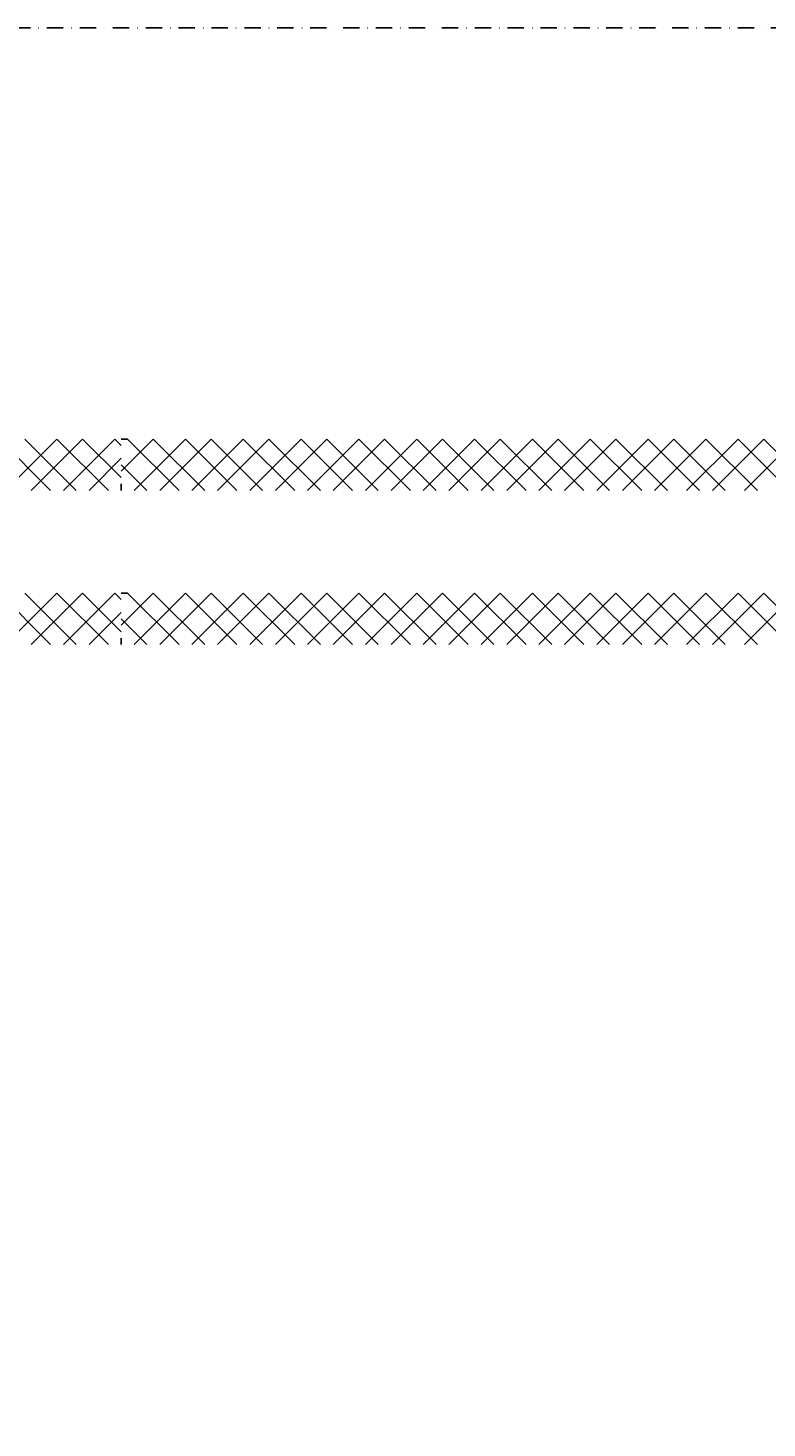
# Model space of a CAD drawing. Header units: millimetres. Extents: x -16263 to 65836, y 12201 to 60971.
# Tile 38 of 66: x 55345 to 55633, y 13546 to 14091. Entities that reach past the tile are written whole.
import ezdxf

# ---------------------------------------------------------------- set-up
doc = ezdxf.new("R2010")
doc.units = ezdxf.units.MM
doc.linetypes.add('DASHDOT', pattern=[25.4, 12.7, -6.35, 0, -6.35])
for name, color, linetype in [('AL$4A---_STEMPEL', 7, 'Continuous'), ('maat', 1, 'Continuous'), ('stramien', 1, 'DASHDOT'), ('vanarris', 253, 'Continuous')]:
    doc.layers.add(name, color=color, linetype=linetype)
doc.styles.get("Standard").update_dxf_attribs({"font": 'arial.ttf'})
doc.dimstyles.new('Annotative', dxfattribs={"dimscale": 0, "dimtxt": 2.5, "dimasz": 2.5, "dimexe": 1.25, "dimexo": 0.625, "dimtad": 1, "dimtxsty": 'Standard', "dimcen": 2.5, "dimadec": 0, "dimazin": 0, "dimtfac": 1, "dimtmove": 0, "dimatfit": 3, "dimfxl": 1, "dimarcsym": 0})

# ---------------------------------------------------------------- blocks, each defined once
blk = doc.blocks.new('vanarris noord')
at = {"layer": 'vanarris', "lineweight": 25}
for p, q in [((38877.5, -5925), (38897.5, -5945)), ((38880, -5945), (38900, -5925)), ((38907.5, -5945), (38887.5, -5925)), ((38910, -5925), (38890, -5945)), ((38900, -5925), (38920, -5945)), ((38902.5, -5945), (38922.5, -5925)), ((38925, -5940), (38910, -5925)), ((38922.5, -5925), (38925, -5927.5)), ((38925, -5937.5), (38937.5, -5925)), ((38927.5, -5925), (38925, -5925)), ((38947.5, -5945), (38927.5, -5925)), ((38950, -5925), (38930, -5945)), ((38937.5, -5925), (38957.5, -5945)), ((38940, -5945), (38960, -5925)), ((38970, -5945), (38950, -5925)), ((38972.5, -5925), (38952.5, -5945)), ((38960, -5925), (38980, -5945)), ((38962.5, -5945), (38982.5, -5925)), ((38992.5, -5945), (38972.5, -5925)), ((38995, -5925), (38975, -5945)), ((38982.5, -5925), (39002.5, -5945)), ((38985, -5945), (39005, -5925)), ((39015, -5945), (38995, -5925)), ((39017.5, -5925), (38997.5, -5945)), ((39005, -5925), (39025, -5945)), ((39007.5, -5945), (39027.5, -5925)), ((39037.5, -5945), (39017.5, -5925)), ((39040, -5925), (39020, -5945)), ((39027.5, -5925), (39047.5, -5945)), ((39030, -5945), (39050, -5925)), ((39060, -5945), (39040, -5925)), ((39062.5, -5925), (39042.5, -5945)), ((39050, -5925), (39070, -5945)), ((39052.5, -5945), (39072.5, -5925)), ((39082.5, -5945), (39062.5, -5925)), ((39085, -5925), (39065, -5945)), ((39072.5, -5925), (39092.5, -5945)), ((39075, -5945), (39095, -5925)), ((39105, -5945), (39085, -5925)), ((39107.5, -5925), (39087.5, -5945)), ((39095, -5925), (39115, -5945)), ((39097.5, -5945), (39117.5, -5925)), ((39127.5, -5945), (39107.5, -5925)), ((39130, -5925), (39110, -5945)), ((39117.5, -5925), (39137.5, -5945)), ((39120, -5945), (39140, -5925)), ((39150, -5945), (39130, -5925)), ((39152.5, -5925), (39132.5, -5945)), ((39140, -5925), (39160, -5945)), ((39145, -5945), (39165, -5925)), ((39172.5, -5945), (39152.5, -5925)), ((39175, -5925), (39155, -5945)), ((39165, -5925), (39185, -5945)), ((39167.5, -5945), (39187.5, -5925)), ((39195, -5945), (39175, -5925)), ((38925, -5932.5), (38912.5, -5945)), ((38925, -5935), (38935, -5945)), ((38925, -5945), (38925, -5942.5)), ((38877.5, -5985), (38897.5, -6005)), ((38880, -6005), (38900, -5985)), ((38907.5, -6005), (38887.5, -5985)), ((38910, -5985), (38890, -6005)), ((38900, -5985), (38920, -6005)), ((38902.5, -6005), (38922.5, -5985)), ((38925, -6000), (38910, -5985)), ((38922.5, -5985), (38925, -5987.5)), ((38925, -5997.5), (38937.5, -5985)), ((38927.5, -5985), (38925, -5985)), ((38947.5, -6005), (38927.5, -5985)), ((38950, -5985), (38930, -6005)), ((38937.5, -5985), (38957.5, -6005)), ((38940, -6005), (38960, -5985)), ((38970, -6005), (38950, -5985)), ((38972.5, -5985), (38952.5, -6005)), ((38960, -5985), (38980, -6005)), ((38962.5, -6005), (38982.5, -5985)), ((38992.5, -6005), (38972.5, -5985)), ((38995, -5985), (38975, -6005)), ((38982.5, -5985), (39002.5, -6005)), ((38985, -6005), (39005, -5985)), ((39015, -6005), (38995, -5985)), ((39017.5, -5985), (38997.5, -6005)), ((39005, -5985), (39025, -6005)), ((39007.5, -6005), (39027.5, -5985)), ((39037.5, -6005), (39017.5, -5985)), ((39040, -5985), (39020, -6005)), ((39027.5, -5985), (39047.5, -6005)), ((39030, -6005), (39050, -5985)), ((39060, -6005), (39040, -5985)), ((39062.5, -5985), (39042.5, -6005)), ((39050, -5985), (39070, -6005)), ((39052.5, -6005), (39072.5, -5985)), ((39082.5, -6005), (39062.5, -5985)), ((39085, -5985), (39065, -6005)), ((39072.5, -5985), (39092.5, -6005)), ((39075, -6005), (39095, -5985)), ((39105, -6005), (39085, -5985)), ((39107.5, -5985), (39087.5, -6005)), ((39095, -5985), (39115, -6005)), ((39097.5, -6005), (39117.5, -5985)), ((39127.5, -6005), (39107.5, -5985)), ((39130, -5985), (39110, -6005)), ((39117.5, -5985), (39137.5, -6005)), ((39120, -6005), (39140, -5985)), ((39150, -6005), (39130, -5985)), ((39152.5, -5985), (39132.5, -6005)), ((39140, -5985), (39160, -6005)), ((39145, -6005), (39165, -5985)), ((39172.5, -6005), (39152.5, -5985)), ((39175, -5985), (39155, -6005)), ((39165, -5985), (39185, -6005)), ((39167.5, -6005), (39187.5, -5985)), ((39195, -6005), (39175, -5985)), ((38925, -5992.5), (38912.5, -6005)), ((38925, -5995), (38935, -6005)), ((38925, -6005), (38925, -6002.5))]:
    blk.add_line(p, q, dxfattribs=at)
blk = doc.blocks.new('*D283')
at = {"layer": 'Defpoints', "color": 0, "transparency": 16777216}
for p in [(52458.87, 14091.19), (59658.87, 14091.19), (59658.87, 13168.94)]:
    blk.add_point(p, dxfattribs=at)
at = {"layer": 'maat', "color": 0, "lineweight": -2, "transparency": 16777216}
for p, q in [((52458.87, 14090.56), (52458.87, 13167.69)), ((59658.87, 14090.56), (59658.87, 13167.69)), ((52461.37, 13168.94), (59656.37, 13168.94))]:
    blk.add_line(p, q, dxfattribs=at)
at = {"layer": 'maat', "color": 0, "transparency": 16777216}
for points in [[(52461.37, 13169.35), (52461.37, 13168.52), (52458.87, 13168.94)], [(59656.37, 13169.35), (59656.37, 13168.52), (59658.87, 13168.94)]]:
    blk.add_solid(points, dxfattribs=at)
at = {"layer": 'maat', "color": 0, "transparency": 16777216, "insert": (56058.87, 13170.84), "char_height": 2.5, "attachment_point": 5}
blk.add_mtext('7200', dxfattribs=at)

msp = doc.modelspace()

# ---------------------------------------------------------------- linework, layer by layer
at = {"layer": 'stramien', "color": 1, "ltscale": 0.5}
msp.add_lwpolyline([(-16263.493, 14091.188), (63899.959, 14091.188)], dxfattribs=at)

# ---------------------------------------------------------------- block references
at = {"layer": 'AL$4A---_STEMPEL'}
msp.add_blockref('vanarris noord', (16456.374, 19856.188), dxfattribs=at)

# ---------------------------------------------------------------- dimensions: what is measured, and where the dimension line sits
at = {"layer": 'maat'}
dim = msp.add_linear_dim(base=(59658.874, 13168.937), p1=(52458.874, 14091.188), p2=(59658.874, 14091.188), dimstyle='Annotative', dxfattribs=at)
dim.commit()
dim.dimension.update_dxf_attribs({"geometry": '*D283', "text_midpoint": (56058.874, 13170.839)})

doc.saveas('drawing.dxf')
